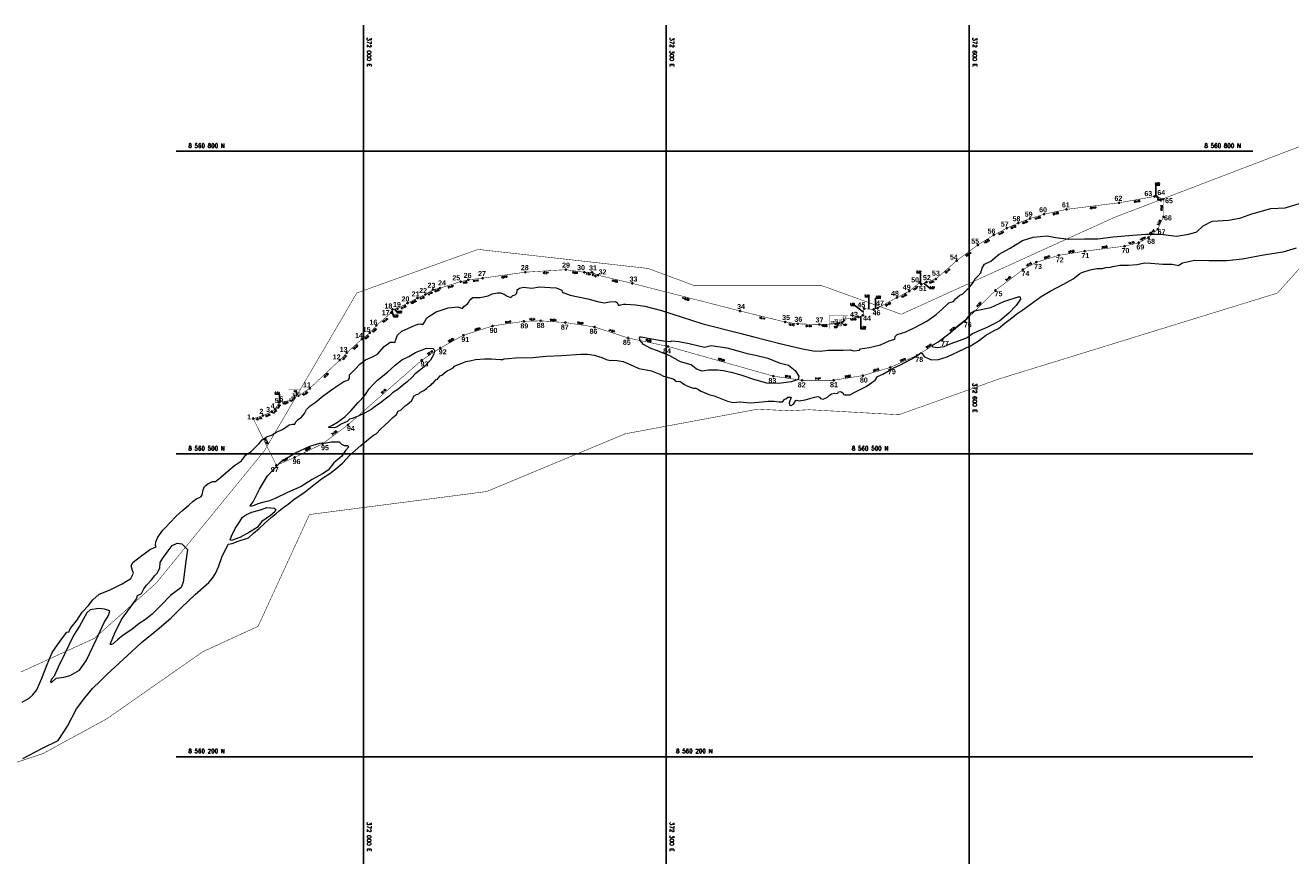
# Model space of a CAD drawing. Header units: metres. Extents: x 347609 to 404409, y 8547781 to 8605413.
# Tile 15 of 40: x 371665 to 372919, y 8560094 to 8560925. Entities that reach past the tile are written whole.
import ezdxf
from ezdxf.enums import TextEntityAlignment as Align

# ---------------------------------------------------------------- set-up
doc = ezdxf.new("R2010")
doc.units = ezdxf.units.M
doc.linetypes.add('HIDDEN', pattern=[0.375, 0.25, -0.125])
doc.layers.add('01. RIO', color=7, linetype='Continuous', lineweight=5, true_color=0x2776bb)
for name, color, linetype in [('DISTANCIA', 7, 'Continuous'), ('T-GRILLA', 9, 'Continuous'), ('T-TEXTO COORD', 7, 'Continuous'), ('VERTICES', 244, 'Continuous'), ('VISTAS', 6, 'Continuous')]:
    doc.layers.add(name, color=color, linetype=linetype)
for name, color, linetype, true_color in [('LIMITES CONTRUCTIVO', 40, 'Continuous', 0xffbf00), ('LIMITES CONTRUCTIVO 2', 40, 'Continuous', 0xffbf00), ('PREDIOS INSCRITOS EN LA BASE GRAFICA REGISTRAL (HUAURA) NOMBRE', 7, 'Continuous', 0xfffff0)]:
    doc.layers.add(name, color=color, linetype=linetype, true_color=true_color)
doc.styles.add('Coord_texto', font='romans.shx', dxfattribs={"height": 2})
doc.styles.add('ROMANS', font='romans.shx')
doc.styles.add('VERTICES', font='sanssb__.ttf')

# ---------------------------------------------------------------- blocks, each defined once
blk = doc.blocks.new('REIORORI')
at = {"layer": '01. RIO', "color": 152, "lineweight": 15, "true_color": 0x2776bb, "flags": 128}
for points in [[(371661.9, 8560254), (371669.1, 8560257.9), (371672.5, 8560261.3), (371676.5, 8560266.1), (371681.4, 8560277.7), (371686.7, 8560291.4), (371691.7, 8560303.4), (371697.1, 8560311), (371703.9, 8560320.4), (371706.4, 8560323.4), (371708.6, 8560323.9), (371708.9, 8560325.4), (371710.2, 8560327.7), (371716, 8560335), (371721.5, 8560343.1), (371727.6, 8560349.9), (371732, 8560355.6), (371738.2, 8560361.2), (371742.7, 8560362.6), (371749.8, 8560365.7), (371760.9, 8560371.3), (371769.5, 8560376.5), (371772.3, 8560382), (371771.4, 8560384.5), (371769.9, 8560389.3), (371771.8, 8560392.7), (371780.6, 8560399.5), (371786.6, 8560403.7), (371788.5, 8560405.5), (371794.6, 8560408), (371794.1, 8560409.8), (371794.5, 8560412.8), (371796.5, 8560417.6), (371801.3, 8560424.4), (371804.7, 8560427.7), (371808.2, 8560431.8), (371814.5, 8560438.3), (371821.3, 8560444.2), (371827, 8560449.4), (371831.5, 8560453.2), (371835, 8560455.9), (371837, 8560456.4), (371839.2, 8560457.9), (371840.2, 8560459.5), (371841.4, 8560464.4), (371842.7, 8560467.9), (371845.8, 8560470.3), (371850.6, 8560472.8), (371853.6, 8560472.8), (371858.5, 8560476.7), (371866, 8560483.2), (371872.2, 8560488.5), (371879.2, 8560493.2), (371883.7, 8560499.3), (371889, 8560502.4), (371896.6, 8560510.5), (371899.7, 8560514.2), (371904.7, 8560517.4), (371909.2, 8560518.7), (371913.7, 8560521.8), (371920, 8560524.2), (371926.5, 8560528.9), (371929.9, 8560529.5), (371932.1, 8560529.5), (371933.1, 8560531.8), (371935.5, 8560534.3), (371938.7, 8560536.6), (371941.7, 8560540.2), (371943.7, 8560544.2), (371947.4, 8560547.9), (371952.1, 8560551.1), (371960, 8560557.5), (371970.8, 8560565.2), (371980.7, 8560571.9), (371983.6, 8560572.8), (371985.1, 8560573.6), (371986.1, 8560575.1), (371986.1, 8560578.5), (371988.4, 8560580.8), (371991.8, 8560584), (371996.4, 8560589.1), (372002, 8560593.2), (372009.1, 8560596.3), (372013.9, 8560598.8), (372020.7, 8560606.7), (372025.1, 8560610), (372026.6, 8560610.8), (372031.5, 8560610.7), (372032.3, 8560613.6), (372033.9, 8560617.8), (372038, 8560621.6), (372047.7, 8560625.9), (372054, 8560628.6), (372057, 8560629.1), (372058.3, 8560628.5), (372059.2, 8560628.8), (372060.5, 8560630.7), (372063, 8560635.1), (372072.1, 8560640.8), (372083.9, 8560644.8), (372093.6, 8560645.8), (372098.1, 8560644.3), (372099.4, 8560646.3), (372103, 8560648.9), (372104.6, 8560650.4), (372105.4, 8560652.8), (372108.3, 8560655.2), (372115.7, 8560655.2), (372123.6, 8560656.9), (372127.4, 8560658.8), (372132.8, 8560659.9), (372135.9, 8560659.9), (372139.4, 8560658.4), (372142.4, 8560656.5), (372146.1, 8560655.1), (372147.9, 8560657.1), (372150.4, 8560657.6), (372152.1, 8560659.5), (372152.3, 8560662.6), (372154.5, 8560664.3), (372158.7, 8560665.2), (372167, 8560664.5), (372174.5, 8560665.6), (372184.9, 8560665.1), (372190.8, 8560664.6), (372196.7, 8560662.5), (372197, 8560660.5), (372204.7, 8560657.4), (372222.2, 8560653.7), (372233.2, 8560650.8), (372238.9, 8560649.7), (372243.8, 8560650.9), (372249.7, 8560651.2), (372251.4, 8560650.3), (372252.8, 8560647.3), (372254.6, 8560647.9), (372257.6, 8560648.6), (372260, 8560648.6), (372269.4, 8560647.8), (372278.7, 8560646.4), (372295.3, 8560642.1), (372336.4, 8560628.9), (372373, 8560619.8), (372386.6, 8560616), (372412.4, 8560609.6), (372433.5, 8560604.6), (372445.6, 8560602.2), (372452.6, 8560601.8), (372460.8, 8560603), (372475.1, 8560602.9), (372482.1, 8560603.1), (372485.8, 8560602.1), (372491.5, 8560603), (372492.3, 8560604.2), (372500.9, 8560605.6), (372512.1, 8560608.2), (372520.9, 8560612), (372526.4, 8560613.7), (372526.8, 8560616.5), (372528.8, 8560618.4), (372537.2, 8560621.2), (372546.2, 8560625.5), (372558.2, 8560631.5), (372567.5, 8560638.1), (372573.8, 8560644), (372578.4, 8560648.1), (372580, 8560649.8), (372584.5, 8560651.3), (372586.4, 8560653.9), (372590.7, 8560657.5), (372593.9, 8560658.9), (372596, 8560661.1), (372601, 8560665.9), (372604.6, 8560671.1), (372605.6, 8560673.3), (372608.8, 8560676.2), (372611.6, 8560679.7), (372612.8, 8560684.1), (372615.4, 8560688), (372621.5, 8560691.2), (372629.9, 8560697.9), (372640, 8560703.7), (372649.2, 8560709.3), (372652.8, 8560711.6), (372663.3, 8560714.9), (372677.3, 8560716.1), (372685.6, 8560714.7), (372698.8, 8560712.9), (372714.2, 8560713.3), (372727.4, 8560713.3), (372742.7, 8560715.2), (372762.1, 8560717), (372775, 8560718), (372789.7, 8560717.8), (372800.3, 8560716.4), (372805.3, 8560715.9), (372817.7, 8560717.9), (372825.6, 8560720.3), (372831.8, 8560726), (372840.9, 8560730.7), (372857.4, 8560731.6), (372869.3, 8560734.2), (372880.1, 8560738.2), (372898.9, 8560743.2), (372913.2, 8560744.1), (372934.7, 8560750.5)], [(371662.5, 8560198.1), (371681.5, 8560208.1), (371697.6, 8560215.9), (371706.9, 8560230.3), (371715.9, 8560247.4), (371724.1, 8560258.2), (371731.7, 8560267.6), (371739.5, 8560275.2), (371746.2, 8560281.7), (371765.9, 8560300.1), (371780.3, 8560313.1), (371797.6, 8560327.3), (371809.5, 8560337.7), (371819.8, 8560347.8), (371833.3, 8560360.7), (371847, 8560372.6), (371850.5, 8560376.9), (371853.4, 8560381.6), (371856.4, 8560388.2), (371859.8, 8560397.9), (371866, 8560410.7), (371870, 8560411.2), (371875.9, 8560413.6), (371886.1, 8560416.8), (371891.1, 8560421.4), (371896.6, 8560426.2), (371902.2, 8560431), (371908.6, 8560437), (371913.5, 8560440.9), (371916.5, 8560443.8), (371921.6, 8560447.5), (371925.6, 8560450.2), (371931.5, 8560455.2), (371941, 8560461.5), (371949.2, 8560468), (371958.4, 8560475.3), (371966.7, 8560480.8), (371974.2, 8560486.7), (371979.5, 8560491.2), (371986.2, 8560498.5), (371997.5, 8560508.3), (372005.1, 8560514.6), (372010.1, 8560518.7), (372012.6, 8560520.1), (372017.4, 8560525), (372021, 8560528.4), (372025.4, 8560532.7), (372029.2, 8560536.1), (372032.5, 8560538.9), (372034.5, 8560542.4), (372037.3, 8560543.8), (372039.6, 8560546.2), (372041.3, 8560547.6), (372043.5, 8560548.9), (372047.9, 8560553), (372048.6, 8560554.8), (372050.4, 8560557.5), (372052.7, 8560559), (372054.9, 8560559.7), (372056.7, 8560561.4), (372059.8, 8560562.8), (372062.5, 8560564.8), (372064.5, 8560566.8), (372067, 8560568.7), (372067.7, 8560569.7), (372069.9, 8560571.2), (372072, 8560573.7), (372073.3, 8560574.1), (372074.4, 8560575.5), (372075.9, 8560577.4), (372077.6, 8560578), (372080.4, 8560580.3), (372083.1, 8560582.5), (372085.9, 8560583.8), (372088.8, 8560585.5), (372090.1, 8560587.2), (372092.2, 8560588.2), (372095.3, 8560589.1), (372098.6, 8560590.4), (372101.6, 8560591.6), (372105.6, 8560592.4), (372111, 8560593.6), (372119.9, 8560594.2), (372126.8, 8560594.4), (372131.1, 8560593.9), (372135.8, 8560593.8), (372138.2, 8560593.8), (372139.5, 8560594.4), (372143.9, 8560594.5), (372150.6, 8560595.4), (372168, 8560595.5), (372181.1, 8560597), (372196.5, 8560597.6), (372215.4, 8560599), (372221.9, 8560599.1), (372228.6, 8560597.9), (372236.3, 8560595.6), (372240.5, 8560593.8), (372244.8, 8560592.8), (372246.4, 8560593.1), (372251.4, 8560592.8), (372257.2, 8560591.6), (372267.1, 8560587.5), (372272.7, 8560584.8), (372280.1, 8560583.3), (372285.5, 8560582.3), (372293.7, 8560579.1), (372297.4, 8560577.3), (372303.1, 8560575.6), (372306.7, 8560574.5), (372308, 8560573.7), (372308.8, 8560572.4), (372310.1, 8560572), (372312.5, 8560572.3), (372313.8, 8560571.9), (372315.7, 8560570.6), (372318, 8560568.8), (372320.4, 8560567.7), (372324, 8560566.1), (372326.8, 8560565.3), (372329.4, 8560565.1), (372331.9, 8560563.9), (372334.3, 8560562.3), (372338.6, 8560560.7), (372342.3, 8560558.9), (372347.4, 8560557.6), (372360.8, 8560552.4), (372366.2, 8560551.1), (372373, 8560551.7), (372383.4, 8560550.6), (372391.5, 8560551.3), (372400.8, 8560552.3), (372406.8, 8560552.5), (372411.9, 8560551.6), (372415.1, 8560551.7), (372417.5, 8560554.5), (372419.3, 8560555), (372420.4, 8560556.4), (372423, 8560556.4), (372423.8, 8560556.1), (372423.2, 8560554.5), (372422.5, 8560552.6), (372421.9, 8560550.4), (372422, 8560548.5), (372423.7, 8560548), (372425.9, 8560549.5), (372427.7, 8560551.9), (372428, 8560553), (372429, 8560553.3), (372431.2, 8560552.6), (372437.7, 8560553.6), (372446.7, 8560556.3), (372450.3, 8560556.9), (372451.9, 8560556.4), (372452.8, 8560554.9), (372455.5, 8560554.2), (372459.8, 8560556.2), (372461.6, 8560558.2), (372463.6, 8560559.5), (372466.5, 8560560.2), (372468.4, 8560560), (372469.8, 8560560.3), (372470.6, 8560561.7), (372472.9, 8560561.9), (372475.4, 8560560.3), (372475.5, 8560558.9), (372476.8, 8560558.6), (372481.7, 8560558.6), (372487.4, 8560561.5), (372497.9, 8560566.8), (372506.8, 8560573.2), (372509.3, 8560576.7), (372514.4, 8560579.2), (372520.7, 8560582.8), (372526.2, 8560585.6), (372531.3, 8560588), (372547.4, 8560596.8), (372552.4, 8560600.5), (372555.6, 8560596.7), (372562.4, 8560593.2), (372569.8, 8560593.6), (372578.3, 8560596.4), (372589.4, 8560601.5), (372602, 8560607.5), (372610.3, 8560612.9), (372616.2, 8560617.4), (372624.9, 8560622.5), (372629.1, 8560624.5), (372635.5, 8560629.6), (372641.9, 8560634.6), (372647.4, 8560639), (372653.1, 8560642.9), (372664.1, 8560650.8), (372671.3, 8560656), (372680.2, 8560661.5), (372693.6, 8560668.4), (372703.2, 8560673.7), (372709.2, 8560678.5), (372711.8, 8560680), (372720, 8560682.4), (372726.4, 8560683.8), (372732.1, 8560683.8), (372735.5, 8560684.9), (372740.1, 8560685.2), (372742.5, 8560686), (372749.2, 8560687.2), (372757.7, 8560687.3), (372766.4, 8560687.8), (372773.7, 8560689.6), (372780.1, 8560689.3), (372791.9, 8560688), (372801.2, 8560688.2), (372807.8, 8560686.9), (372807.6, 8560687.2), (372811.4, 8560689.6), (372823.1, 8560692.2), (372837.3, 8560691.8), (372854.8, 8560691.9), (372870.7, 8560693.6), (372891.7, 8560697.5), (372911, 8560700.5), (372924.4, 8560704.3)]]:
    blk.add_lwpolyline(points, dxfattribs=at)
for points in [[(372563.6, 8560607.8), (372568.9, 8560610.9), (372582.8, 8560621.4), (372587.8, 8560626.4), (372597.8, 8560634.1), (372602.1, 8560640), (372605.4, 8560642), (372621.4, 8560645.2), (372634.3, 8560651), (372648.7, 8560655.8), (372650.5, 8560655.9), (372650.9, 8560653.6), (372646.7, 8560647.2), (372639.3, 8560639.7), (372630.4, 8560632), (372624, 8560628.6), (372616.9, 8560624.9), (372608.9, 8560621.6), (372603.2, 8560619), (372598, 8560615.3), (372590.3, 8560612.1), (372580.9, 8560609), (372575.1, 8560606.3), (372568.2, 8560605.1), (372564.4, 8560606), (372563.8, 8560606.6)], [(372275.1, 8560616), (372289.5, 8560613.5), (372299.4, 8560611.8), (372304.1, 8560611.6), (372305.6, 8560612.3), (372312.6, 8560611.6), (372322.6, 8560609.5), (372331.1, 8560607.5), (372337.8, 8560605.9), (372344.5, 8560607.5), (372359.9, 8560605.3), (372373.2, 8560601.5), (372380.3, 8560599.6), (372388.5, 8560598.1), (372400.5, 8560595), (372411.8, 8560590.4), (372421.1, 8560588), (372427.7, 8560582.8), (372431.2, 8560577.2), (372430.6, 8560573.9), (372423.8, 8560571.5), (372411.5, 8560570), (372399.6, 8560570.2), (372386.8, 8560573.8), (372375.3, 8560577.9), (372366.1, 8560580.6), (372356.5, 8560582.3), (372351, 8560583.2), (372341.8, 8560583.2), (372335.1, 8560582), (372329.6, 8560584.4), (372324.6, 8560588.5), (372314, 8560591.4), (372303.4, 8560597.2), (372293.1, 8560601.5), (372284, 8560604.9), (372277.5, 8560608.5), (372274.1, 8560612.6), (372273.4, 8560614.9), (372273.8, 8560616)], [(371965.9, 8560526.8), (371968.7, 8560528.2), (371974.2, 8560531.6), (371981.7, 8560537), (371987.6, 8560542.8), (371994.7, 8560550.9), (372001.3, 8560558), (372005.8, 8560564.5), (372009.3, 8560568.4), (372014.2, 8560573.4), (372023.8, 8560581), (372031.4, 8560588), (372038.1, 8560593.4), (372045, 8560596.6), (372051.6, 8560600.6), (372058.1, 8560603.3), (372062.5, 8560604.8), (372068.7, 8560604.7), (372070.5, 8560603), (372069.7, 8560599), (372066.4, 8560593), (372060.5, 8560586.7), (372056.9, 8560583.6), (372051.2, 8560579.3), (372048.1, 8560575.9), (372043.3, 8560571.6), (372038.9, 8560567.8), (372034.1, 8560563.9), (372028.8, 8560560.5), (372025.5, 8560557.2), (372020.2, 8560553.3), (372016.7, 8560550.4), (372011.9, 8560547.3), (372008.3, 8560544.4), (372001.1, 8560540.4), (371994.9, 8560537.6), (371988.9, 8560535.1), (371986.1, 8560534.6), (371984, 8560532.3), (371981.6, 8560531.2), (371978, 8560529.5), (371973.9, 8560526.9), (371971.1, 8560526), (371966.7, 8560526.1), (371965.8, 8560526.2), (371965.8, 8560526.5)], [(371888, 8560448.7), (371890.7, 8560452.7), (371897.1, 8560465), (371905, 8560478.2), (371918.9, 8560492.9), (371932.9, 8560501.1), (371946.8, 8560507.6), (371956.9, 8560510.6), (371963, 8560511.1), (371968.5, 8560511.9), (371975.9, 8560511.9), (371978.2, 8560509.6), (371981.1, 8560508.5), (371984.6, 8560508.3), (371985.2, 8560506.7), (371982.3, 8560503.4), (371978.8, 8560497.8), (371970.8, 8560491.1), (371965.1, 8560484.1), (371959.4, 8560480.4), (371949.1, 8560474.6), (371938.3, 8560467.9), (371924.9, 8560461.9), (371912.6, 8560456), (371906.1, 8560453.1), (371901.3, 8560452.1), (371895.3, 8560450.6), (371891.7, 8560448.9), (371889.6, 8560448.2), (371888.2, 8560448.1)], [(371868, 8560414.9), (371869.3, 8560418.4), (371873, 8560426.3), (371877.7, 8560433), (371880.3, 8560437.5), (371884.3, 8560440), (371889.4, 8560442.3), (371899.2, 8560444.9), (371904.2, 8560447.1), (371911.7, 8560446.4), (371913.4, 8560444.9), (371912.4, 8560442.7), (371908, 8560439.2), (371899.4, 8560433.2), (371894.8, 8560427.1), (371887.1, 8560422.5), (371877.6, 8560417.2), (371869.5, 8560414.4)], [(371749.4, 8560312.3), (371753.5, 8560321.7), (371760.3, 8560335.8), (371769.3, 8560348.2), (371775.4, 8560356.5), (371776.2, 8560359.8), (371780.1, 8560361.8), (371782.6, 8560366.4), (371785.3, 8560369.9), (371790.5, 8560375.5), (371793, 8560379.4), (371795.7, 8560382), (371798.3, 8560387), (371798.6, 8560392.3), (371801.5, 8560396.7), (371806.5, 8560404), (371810.5, 8560409.2), (371815.4, 8560411.6), (371820.2, 8560411), (371825.9, 8560405.4), (371824, 8560393.7), (371821.5, 8560373), (371819.5, 8560367.6), (371809, 8560359.8), (371799.9, 8560350.4), (371790.9, 8560341.2), (371784.1, 8560335.8), (371777.8, 8560332), (371770.5, 8560326.1), (371762.1, 8560320.3), (371756.6, 8560315.7), (371753.3, 8560313.1), (371752, 8560311.9), (371750.6, 8560311.1), (371749.6, 8560311.2), (371749.3, 8560311.6), (371749.3, 8560311.9)], [(371691.2, 8560273.5), (371695.8, 8560277.7), (371703.3, 8560278.8), (371709.5, 8560280.5), (371718.9, 8560285.6), (371725.3, 8560294.9), (371735.2, 8560315.8), (371743.3, 8560332.9), (371747.6, 8560339.9), (371748.7, 8560344.6), (371743.6, 8560346.3), (371737.5, 8560347), (371729.5, 8560345.5), (371726.1, 8560342.7), (371718.9, 8560329.5), (371712.7, 8560320), (371704.3, 8560302.4), (371697.7, 8560288.7), (371693.8, 8560279.8), (371691.2, 8560276.8), (371690.3, 8560274.9), (371690.2, 8560273.8)]]:
    blk.add_lwpolyline(points, close=True, dxfattribs=at)

msp = doc.modelspace()

# ---------------------------------------------------------------- linework, layer by layer
at = {"layer": 'DISTANCIA', "color": 0}
for points in [[(372784.8, 8560755.2), (372784.8, 8560766.5), (372788.8, 8560766.5)], [(372551.9, 8560669.1), (372551.9, 8560679.4), (372547.9, 8560679.4)], [(372555.2, 8560669.4), (372561.3, 8560663.9), (372565.3, 8560663.9)], [(372500.7, 8560643.6), (372500.7, 8560655.7), (372496.7, 8560655.7)], [(372507.4, 8560643.9), (372507.4, 8560654.3), (372512.4, 8560654.3)], [(372028.2, 8560641.8), (372030, 8560636), (372034, 8560636)], [(372031.3, 8560643.7), (372033.8, 8560639.9), (372037.8, 8560639.9)], [(372495.4, 8560640.7), (372486.8, 8560647.2), (372482.8, 8560647.2)], [(372492.6, 8560636.6), (372492.6, 8560624.2), (372497.6, 8560624.2)], [(372470.6, 8560630.1), (372468.9, 8560625.5), (372466.4, 8560625.5)], [(372473.1, 8560630.2), (372476.2, 8560627.6), (372478.7, 8560627.6)], [(371933.7, 8560557.5), (371933.7, 8560562.1), (371931.2, 8560562.1)], [(371916.8, 8560551.3), (371916.8, 8560559.3), (371912.3, 8560559.3)]]:
    msp.add_lwpolyline(points, dxfattribs=at)
at = {"layer": 'LIMITES CONTRUCTIVO', "const_width": 0.5}
msp.add_lwpolyline([(371890.9, 8560535), (371900.6, 8560538.1), (371909.1, 8560542), (371912.7, 8560544.5), (371916.6, 8560551.2), (371917.1, 8560551.5), (371927.6, 8560552.9), (371930, 8560554.1), (371931.6, 8560557.7), (371935.7, 8560557.4), (371946.9, 8560565.1), (371976.6, 8560593), (371983.6, 8560600.4), (371998.6, 8560614), (372006.4, 8560620.1), (372013, 8560627.4), (372027.6, 8560640.1), (372028.9, 8560643.4), (372033.8, 8560644), (372043.8, 8560649.7), (372053.7, 8560654.6), (372061.3, 8560658.1), (372069, 8560663), (372075.8, 8560664.4), (372096.3, 8560670.8), (372104, 8560672.6), (372118.1, 8560674.3), (372160.4, 8560680.2), (372200.5, 8560682.7), (372218.9, 8560680.1), (372226.4, 8560680), (372232.5, 8560677.2), (372266.4, 8560669.1), (372373, 8560641.8), (372417.8, 8560630.8), (372430.4, 8560629), (372451.8, 8560628.4), (372467.3, 8560629), (372469.5, 8560630.4), (372471.8, 8560629.8), (372474.3, 8560630.6), (372475.8, 8560633.4), (372490.5, 8560635.8), (372494.8, 8560637.4), (372496, 8560644.1), (372505.4, 8560643.2), (372509.4, 8560644.6), (372528.6, 8560655.2), (372540.7, 8560661.4), (372551.1, 8560670), (372552.7, 8560668.2), (372557.8, 8560670.5), (372567.1, 8560673.5), (372587.7, 8560691.6), (372608.6, 8560707.2), (372624.5, 8560717), (372637.3, 8560723.8), (372648.7, 8560729), (372660.4, 8560733.4), (372674.4, 8560737.7), (372696.5, 8560742.5), (372748.6, 8560749), (372783.4, 8560755.2), (372786.1, 8560755.1), (372792.5, 8560752.6), (372792.5, 8560735), (372786.9, 8560722.9), (372777.7, 8560714.5), (372768, 8560709.4), (372754.1, 8560706), (372714.4, 8560701), (372688.8, 8560696.9), (372666.6, 8560690.1), (372653.3, 8560682.7), (372626.1, 8560662.2), (372595.7, 8560631.5), (372573.5, 8560613.3), (372548.5, 8560597.8), (372522, 8560585.8), (372494.7, 8560577.7), (372465.8, 8560573.1), (372434.5, 8560573), (372406.1, 8560577.2), (372301.9, 8560606.6), (372262.1, 8560615), (372229, 8560625.9), (372200, 8560630.3), (372175.6, 8560632), (372159, 8560631.5), (372127.9, 8560626.9), (372099.1, 8560617.7), (372076.3, 8560605.1), (372057.8, 8560592.9), (371984.7, 8560528.9), (371959.7, 8560510.2), (371931.9, 8560496.6), (371913.8, 8560488.8)], close=True, dxfattribs=at)
at = {"layer": 'LIMITES CONTRUCTIVO 2', "const_width": 0.2}
msp.add_lwpolyline([(371890.9, 8560535), (371900.6, 8560538.1), (371909.1, 8560542), (371912.7, 8560544.5), (371916.6, 8560551.2), (371917.1, 8560551.5), (371927.6, 8560552.9), (371930, 8560554.1), (371931.6, 8560557.7), (371935.7, 8560557.4), (371946.9, 8560565.1), (371976.6, 8560593), (371983.6, 8560600.4), (371998.6, 8560614), (372006.4, 8560620.1), (372013, 8560627.4), (372027.6, 8560640.1), (372028.9, 8560643.4), (372033.8, 8560644), (372043.8, 8560649.7), (372053.7, 8560654.6), (372061.3, 8560658.1), (372069, 8560663), (372075.8, 8560664.4), (372096.3, 8560670.8), (372104, 8560672.6), (372118.1, 8560674.3), (372160.4, 8560680.2), (372200.5, 8560682.7), (372218.9, 8560680.1), (372226.4, 8560680), (372232.5, 8560677.2), (372266.4, 8560669.1), (372373, 8560641.8), (372417.8, 8560630.8), (372430.4, 8560629), (372451.8, 8560628.4), (372467.3, 8560629), (372469.5, 8560630.4), (372471.8, 8560629.8), (372474.3, 8560630.6), (372475.8, 8560633.4), (372490.5, 8560635.8), (372494.8, 8560637.4), (372496, 8560644.1), (372505.4, 8560643.2), (372509.4, 8560644.6), (372528.6, 8560655.2), (372540.7, 8560661.4), (372551.1, 8560670), (372552.7, 8560668.2), (372557.8, 8560670.5), (372567.1, 8560673.5), (372587.7, 8560691.6), (372608.6, 8560707.2), (372624.5, 8560717), (372637.3, 8560723.8), (372648.7, 8560729), (372660.4, 8560733.4), (372674.4, 8560737.7), (372696.5, 8560742.5), (372748.6, 8560749), (372783.4, 8560755.2), (372786.1, 8560755.1), (372792.5, 8560752.6), (372792.5, 8560735), (372786.9, 8560722.9), (372777.7, 8560714.5), (372768, 8560709.4), (372754.1, 8560706), (372714.4, 8560701), (372688.8, 8560696.9), (372666.6, 8560690.1), (372653.3, 8560682.7), (372626.1, 8560662.2), (372595.7, 8560631.5), (372573.5, 8560613.3), (372548.5, 8560597.8), (372522, 8560585.8), (372494.7, 8560577.7), (372465.8, 8560573.1), (372434.5, 8560573), (372406.1, 8560577.2), (372301.9, 8560606.6), (372262.1, 8560615), (372229, 8560625.9), (372200, 8560630.3), (372175.6, 8560632), (372159, 8560631.5), (372127.9, 8560626.9), (372099.1, 8560617.7), (372076.3, 8560605.1), (372057.8, 8560592.9), (371984.7, 8560528.9), (371959.7, 8560510.2), (371931.9, 8560496.6), (371913.8, 8560488.8)], close=True, dxfattribs=at)
at = {"layer": 'PREDIOS INSCRITOS EN LA BASE GRAFICA REGISTRAL (HUAURA) NOMBRE', "color": 5, "true_color": 0x0000ff, "const_width": 0.5, "elevation": -999999}
for points in [[(372939.4, 8560809.3), (372743.4, 8560734.3), (372532.8, 8560638.5), (372453.4, 8560667.1), (372327.3, 8560667.1), (372282.1, 8560683.9), (372113.5, 8560702.8), (371993.5, 8560659.6), (371901.9, 8560503.1), (371794.7, 8560372), (371733.4, 8560317.2), (371660.9, 8560284)], [(371589, 8560172), (371682.2, 8560202.9), (371745.5, 8560237.3), (371840.9, 8560304), (371895.7, 8560329.2), (371920.9, 8560384.1), (371946.6, 8560440), (372122.1, 8560462.8), (372259.3, 8560520), (372391, 8560544.5), (372421.7, 8560542.8), (372441.5, 8560543.9), (372530.4, 8560538.9), (372630.3, 8560574.6), (372905.4, 8560659.5), (373004.2, 8560769.8)]]:
    msp.add_lwpolyline(points, dxfattribs=at)
at = {"layer": 'T-GRILLA', "transparency": 33554623}
for p, q in [((372000, 8560924.9), (372000, 8560093.9)), ((372300, 8560924.9), (372300, 8560093.9)), ((372600, 8560924.9), (372600, 8560093.9)), ((372881.1, 8560800), (371814.6, 8560800)), ((372881.1, 8560500), (371814.6, 8560500)), ((372881.1, 8560200), (371814.6, 8560200))]:
    msp.add_line(p, q, dxfattribs=at)
at = {"layer": 'VERTICES', "color": 0}
for centre, radius in [((372748.6, 8560749), 0.6), ((372783.4, 8560755.2), 0.6), ((372786.1, 8560755.1), 0.6), ((372792.5, 8560752.6), 0.6), ((372674.4, 8560737.7), 0.6), ((372696.5, 8560742.5), 0.6), ((372637.3, 8560723.8), 0.6), ((372648.7, 8560729), 0.6), ((372660.4, 8560733.4), 0.6), ((372792.5, 8560735), 0.6), ((372624.5, 8560717), 0.6), ((372777.7, 8560714.5), 0.6), ((372786.9, 8560722.9), 0.6), ((372608.6, 8560707.2), 0.6), ((372714.4, 8560701), 0.6), ((372754.1, 8560706), 0.6), ((372768, 8560709.4), 0.6), ((372587.7, 8560691.6), 0.6), ((372666.6, 8560690.1), 0.6), ((372688.8, 8560696.9), 0.6), ((372118.1, 8560674.3), 0.6), ((372160.4, 8560680.2), 0.6), ((372200.5, 8560682.7), 0.6), ((372218.9, 8560680.1), 0.6), ((372226.4, 8560680), 0.6), ((372232.5, 8560677.2), 0.6), ((372567.1, 8560673.5), 0.6), ((372653.3, 8560682.7), 0.6), ((372069, 8560663), 0.6), ((372075.8, 8560664.4), 0.6), ((372096.3, 8560670.8), 0.6), ((372104, 8560672.6), 0.6), ((372266.4, 8560669.1), 0.6), ((372540.7, 8560661.4), 0.6), ((372551.1, 8560670), 0.6), ((372552.7, 8560668.2), 0.6), ((372557.8, 8560670.5), 0.6), ((372626.1, 8560662.2), 0.6), ((372043.8, 8560649.7), 0.6), ((372053.7, 8560654.6), 0.6), ((372061.3, 8560658.1), 0.6), ((372528.6, 8560655.2), 0.6), ((372027.6, 8560640.1), 0.6), ((372028.9, 8560643.4), 0.6), ((372033.8, 8560644), 0.6), ((372373, 8560641.8), 0.6), ((372490.5, 8560635.8), 0.6), ((372494.8, 8560637.4), 0.6), ((372496, 8560644.1), 0.6), ((372505.4, 8560643.2), 0.6), ((372509.4, 8560644.6), 0.6), ((372013, 8560627.4), 0.6), ((372127.9, 8560626.9), 0.6), ((372159, 8560631.5), 0.6), ((372175.6, 8560632), 0.6), ((372200, 8560630.3), 0.6), ((372229, 8560625.9), 0.6), ((372417.8, 8560630.8), 0.6), ((372430.4, 8560629), 0.6), ((372451.8, 8560628.4), 0.6), ((372467.3, 8560629), 0.3), ((372469.5, 8560630.4), 0.3), ((372471.8, 8560629.8), 0.3), ((372474.3, 8560630.6), 0.3), ((372475.8, 8560633.4), 0.3), ((372595.7, 8560631.5), 0.6), ((371998.6, 8560614), 0.6), ((372006.4, 8560620.1), 0.6), ((372099.1, 8560617.7), 0.6), ((372262.1, 8560615), 0.6), ((372573.5, 8560613.3), 0.6), ((371983.6, 8560600.4), 0.6), ((372076.3, 8560605.1), 0.6), ((372301.9, 8560606.6), 0.6), ((371976.6, 8560593), 0.6), ((372057.8, 8560592.9), 0.6), ((372522, 8560585.8), 0.6), ((372548.5, 8560597.8), 0.6), ((372406.1, 8560577.2), 0.6), ((372434.5, 8560573), 0.6), ((372465.8, 8560573.1), 0.6), ((372494.7, 8560577.7), 0.6), ((371946.9, 8560565.1), 0.6), ((371916.6, 8560551.2), 0.6), ((371917.1, 8560551.5), 0.6), ((371927.6, 8560552.9), 0.3), ((371930, 8560554.1), 0.3), ((371931.6, 8560557.7), 0.3), ((371935.7, 8560557.4), 0.3), ((371900.6, 8560538.1), 0.6), ((371909.1, 8560542), 0.6), ((371912.7, 8560544.5), 0.6), ((371890.9, 8560535), 0.6), ((371984.7, 8560528.9), 0.6), ((371959.7, 8560510.2), 0.6), ((371913.8, 8560488.8), 0.6), ((371931.9, 8560496.6), 0.6)]:
    msp.add_circle(centre, radius, dxfattribs=at)
at = {"layer": 'VISTAS', "color": 6, "linetype": 'HIDDEN', "ltscale": 5, "true_color": 0xff00ff, "const_width": 0.05}
for points in [[(372461.7, 8560637.6), (372480, 8560637.6), (372480, 8560624.3), (372461.7, 8560624.3)], [(371925.6, 8560563.6), (371938.3, 8560563.6), (371938.3, 8560551.5), (371925.6, 8560551.5)]]:
    msp.add_lwpolyline(points, close=True, dxfattribs=at)

# ---------------------------------------------------------------- block references
msp.add_blockref('REIORORI', (0, 0))

# ---------------------------------------------------------------- texts
at = {"layer": 'DISTANCIA', "color": 0, "style": 'ROMANS'}
for s, height, p in [('2.65', 1.5, (372786.5, 8560768)), ('2.32', 1.5, (372550.1, 8560680.7)), ('5.60', 1.5, (372563.5, 8560665.1)), ('6.76', 1.5, (372484.4, 8560648.6)), ('9.43', 1.5, (372499, 8560657.1)), ('4.23', 1.5, (372510.1, 8560655.9)), ('3.53', 1.5, (372032.2, 8560637.1)), ('4.94', 1.5, (372035.9, 8560641)), ('2.41', 0.75, (372467.6, 8560626.2)), ('2.62', 0.75, (372477.5, 8560628.3)), ('4.59', 1.5, (372495.3, 8560625.6)), ('0.63', 1.5, (371914.5, 8560560.6)), ('4.10', 0.75, (371932.6, 8560562.7))]:
    msp.add_text(s, height=height, dxfattribs=at).set_placement(p, align=Align.MIDDLE)
for s, height, rotation, p in [('35.38', 1.5, 10.1803, (372766.3, 8560750.4)), ('6.92', 1.5, 338.5644, (372788.7, 8560752.2)), ('22.66', 1.5, 12.2189, (372685.8, 8560738.4)), ('52.49', 1.5, 7.1472, (372722.8, 8560744)), ('17.62', 1.5, 89.7753, (372790.8, 8560743.8)), ('12.52', 1.5, 24.572, (372643.7, 8560724.8)), ('12.55', 1.5, 20.6928, (372655.2, 8560729.6)), ('14.59', 1.5, 16.8052, (372667.9, 8560733.9)), ('13.31', 1.5, 65.3255, (372788.1, 8560729.6)), ('18.68', 1.5, 31.68, (372617.4, 8560710.6)), ('14.54', 1.5, 27.9555, (372631.7, 8560718.9)), ('10.94', 1.5, 27.5734, (372772.1, 8560713.5)), ('12.46', 1.5, 42.4059, (372781.1, 8560720)), ('26.03', 1.5, 36.7122, (372599.2, 8560698)), ('26.00', 1.5, 9.1765, (372701.3, 8560700.7)), ('39.98', 1.5, 7.1212, (372734, 8560705.2)), ('14.33', 1.5, 13.7837, (372760.6, 8560709.4)), ('15.15', 1.5, 29.1519, (372659.1, 8560687.9)), ('23.21', 1.5, 17.0263, (372677.2, 8560695.2)), ('42.73', 1.5, 7.959, (372139.5, 8560675.5)), ('40.21', 1.5, 3.5113, (372180.6, 8560679.7)), ('18.54', 1.5, 352.0534, (372209.4, 8560679.7)), ('7.53', 1.5, 359.2303, (372222.6, 8560678.3)), ('6.70', 1.5, 335.4756, (372228.7, 8560677)), ('27.44', 1.5, 41.2726, (372578.5, 8560681.3)), ('34.09', 1.5, 36.917, (372638.7, 8560673.9)), ('6.88', 1.5, 11.7974, (372072.8, 8560662)), ('21.51', 1.5, 17.1365, (372086.6, 8560665.9)), ('7.86', 1.5, 13.1664, (372100.6, 8560670)), ('14.17', 1.5, 7.1241, (372111.2, 8560671.7)), ('34.88', 1.5, 346.4266, (372249, 8560671.4)), ('13.54', 1.5, 39.4519, (372547, 8560664.3)), ('9.77', 1.5, 17.9231, (372563, 8560670.4)), ('10.98', 1.5, 26.1874, (372049.5, 8560650.6)), ('8.42', 1.5, 24.6586, (372058.2, 8560654.8)), ('9.15', 1.5, 32.4392, (372066.1, 8560659.1)), ('110.05', 1.5, 345.6683, (372319.3, 8560653.7)), ('21.92', 1.5, 28.907, (372519.8, 8560648.4)), ('13.58', 1.5, 26.969, (372535.4, 8560656.7)), ('43.25', 1.5, 45.2629, (372609.6, 8560648.1)), ('11.56', 1.5, 29.6977, (372039.7, 8560645.4)), ('9.87', 1.5, 47.3284, (372011, 8560622.6)), ('19.33', 1.5, 41.1526, (372021.5, 8560632.4)), ('30.24', 1.5, 17.7038, (372113, 8560623.9)), ('31.48', 1.5, 8.4395, (372143.2, 8560630.9)), ('16.51', 1.5, 1.6159, (372167.2, 8560633.5)), ('24.53', 1.5, 356.1785, (372187.9, 8560632.9)), ('29.29', 1.5, 351.3934, (372214.8, 8560629.9)), ('34.87', 1.5, 341.7972, (372246.1, 8560622.2)), ('46.11', 1.5, 346.2338, (372395, 8560634.6)), ('12.73', 1.5, 351.706, (372423.9, 8560628.2)), ('21.39', 1.5, 358.3109, (372441, 8560626.9)), ('15.56', 1.5, 2.2465, (372456.6, 8560627.1)), ('2.56', 0.75, 33.0227, (372468.8, 8560629.1)), ('3.19', 0.75, 61.8478, (372475.8, 8560631.8)), ('14.86', 1.5, 9.1362, (372485.3, 8560633.4)), ('28.72', 1.5, 39.4426, (372583.5, 8560623.7)), ('9.87', 1.5, 38.2445, (372003.6, 8560615.7)), ('26.05', 1.5, 28.7789, (372086.8, 8560612.9)), ('40.66', 1.5, 347.9983, (372282.4, 8560612.5)), ('20.26', 1.5, 42.1506, (371992.3, 8560605.9)), ('22.16', 1.5, 33.486, (372066.1, 8560600.5)), ('29.37', 1.5, 31.7695, (372560.1, 8560607)), ('10.17', 1.5, 47.0085, (371981.4, 8560595.5)), ('108.23', 1.5, 344.263, (372354.4, 8560593.6)), ('29.14', 1.5, 24.3731, (372534.5, 8560593.4)), ('40.72', 1.5, 43.1636, (371963, 8560577.8)), ('28.76', 1.5, 351.4931, (372420.5, 8560576.8)), ('31.27', 1.5, 0.3021, (372450.1, 8560574.8)), ('29.26', 1.5, 8.9362, (372479.9, 8560577.1)), ('28.46', 1.5, 16.5065, (372507.8, 8560583.4)), ('13.63', 1.5, 34.6712, (371942.3, 8560559.8)), ('97.12', 1.5, 41.2097, (372020.1, 8560562.2)), ('7.69', 1.5, 60.1526, (371916.2, 8560547)), ('10.57', 1.5, 7.8822, (371922.6, 8560550.5)), ('2.71', 0.75, 26.5106, (371929.2, 8560552.8)), ('3.91', 0.75, 65.5993, (371931.6, 8560555.6)), ('10.13', 1.5, 17.6809, (371896.3, 8560534.9)), ('9.37', 1.5, 24.498, (371905.6, 8560538.4)), ('4.44', 1.5, 34.905, (371911.9, 8560541.8)), ('51.53', 1.5, 296.3673, (371903.9, 8560512.7)), ('31.28', 1.5, 36.7818, (371971.1, 8560521)), ('30.94', 1.5, 26.1472, (371945, 8560504.9)), ('19.67', 1.5, 23.0991, (371922.2, 8560494.3))]:
    msp.add_text(s, height=height, rotation=rotation, dxfattribs=at).set_placement(p, align=Align.MIDDLE)
at = {"layer": 'T-TEXTO COORD', "transparency": 33554623, "style": 'Coord_texto'}
for s, p in [('372 000 E', (372002.4, 8560912.9)), ('372 300 E', (372302.4, 8560912.9)), ('372 600 E', (372602.4, 8560912.9))]:
    msp.add_text(s, height=4, rotation=270, dxfattribs=at).set_placement(p, align=Align.BOTTOM_LEFT)
for s, p in [('8 560 800 N', (371826.6, 8560802.4)), ('8 560 500 N', (371826.6, 8560502.4)), ('8 560 200 N', (371826.6, 8560202.4))]:
    msp.add_text(s, height=4, dxfattribs=at).set_placement(p, align=Align.BOTTOM_LEFT)
for s, p in [('8 560 800 N', (372869.1, 8560802.4)), ('8 560 500 N', (372519.8, 8560502.4)), ('8 560 200 N', (372345.7, 8560202.4))]:
    msp.add_text(s, height=4, dxfattribs=at).set_placement(p, align=Align.BOTTOM_RIGHT)
for s, p in [('372 600 E', (372602.4, 8560541)), ('372 000 E', (372002.4, 8560105.9)), ('372 300 E', (372302.4, 8560105.9))]:
    msp.add_text(s, height=4, rotation=270, dxfattribs=at).set_placement(p, align=Align.BOTTOM_RIGHT)
at = {"layer": 'VERTICES', "color": 0, "style": 'VERTICES'}
for s, height, p in [('64', 5, (372790.3, 8560759.1)), ('61', 5, (372695.8, 8560746.9)), ('62', 5, (372747.9, 8560753.4)), ('63', 5, (372777.5, 8560758.1)), ('65', 5, (372798, 8560751.1)), ('59', 5, (372659, 8560737.7)), ('60', 5, (372673.3, 8560742)), ('66', 5, (372796.9, 8560734)), ('56', 5, (372622.2, 8560720.9)), ('57', 5, (372635.3, 8560727.8)), ('58', 5, (372646.9, 8560733.2)), ('55', 5, (372606, 8560710.9)), ('68', 5, (372780.3, 8560710.8)), ('67', 5, (372790.6, 8560720.2)), ('71', 5, (372715.1, 8560696.6)), ('70', 5, (372754.9, 8560701.6)), ('69', 5, (372769.6, 8560705.2)), ('28', 5, (372159.9, 8560684.7)), ('29', 5, (372200.7, 8560687.2)), ('30', 5, (372215.6, 8560684.7)), ('31', 5, (372227.4, 8560684.4)), ('54', 5, (372584.9, 8560695.1)), ('73', 5, (372668.3, 8560685.9)), ('72', 5, (372689.8, 8560692.5)), ('25', 5, (372092, 8560674.6)), ('26', 5, (372103.2, 8560677)), ('27', 5, (372117.5, 8560678.8)), ('32', 5, (372236.9, 8560680.5)), ('33', 5, (372267.5, 8560673.4)), ('50', 5, (372546.5, 8560672.6)), ('52', 5, (372558.2, 8560674.8)), ('53', 5, (372567.1, 8560679.2)), ('74', 5, (372655.8, 8560678.9)), ('21', 5, (372051.7, 8560658.7)), ('22', 5, (372059.2, 8560662.1)), ('23', 5, (372067.4, 8560667.2)), ('24', 5, (372077.9, 8560669.6)), ('48', 5, (372526.5, 8560659.2)), ('49', 5, (372538.2, 8560665.2)), ('51', 5, (372554.1, 8560664)), ('75', 5, (372629.1, 8560658.8)), ('18', 5, (372024.8, 8560646.7)), ('19', 5, (372033.2, 8560648.2)), ('20', 5, (372041.7, 8560653.7)), ('34', 5, (372374.1, 8560646.2)), ('45', 5, (372493.3, 8560647.7)), ('47', 5, (372511.7, 8560649.5)), ('17', 5, (372022.1, 8560640.1)), ('35', 5, (372418.7, 8560635.3)), ('36', 5, (372430.8, 8560633.5)), ('42', 2.5, (372476.5, 8560635.3)), ('43', 5, (372486, 8560638.4)), ('44', 5, (372498.9, 8560634.7)), ('46', 5, (372508.3, 8560640)), ('15', 5, (372003.3, 8560623.4)), ('16', 5, (372009.9, 8560630.6)), ('90', 5, (372128.9, 8560622.5)), ('89', 5, (372159.4, 8560627)), ('88', 5, (372175.5, 8560627.5)), ('87', 5, (372199.5, 8560625.8)), ('86', 5, (372227.9, 8560621.6)), ('37', 5, (372451.8, 8560632.9)), ('38', 2.5, (372464.7, 8560630.6)), ('39', 2.5, (372468.4, 8560632.5)), ('40', 2.5, (372471.9, 8560627.7)), ('41', 2.5, (372472.9, 8560632.2)), ('76', 5, (372598.7, 8560628.2)), ('14', 5, (371995.7, 8560617.5)), ('91', 5, (372100.9, 8560613.5)), ('85', 5, (372260.9, 8560610.7)), ('77', 5, (372576.1, 8560609.6)), ('12', 5, (371973.5, 8560596.2)), ('13', 5, (371980.4, 8560603.6)), ('92', 5, (372078.6, 8560601.3)), ('84', 5, (372300.8, 8560602.2)), ('93', 5, (372060.5, 8560589.3)), ('78', 5, (372550.6, 8560593.8)), ('83', 5, (372405.1, 8560572.8)), ('80', 5, (372495.7, 8560573.3)), ('79', 5, (372523.5, 8560581.6)), ('10', 2.5, (371935.7, 8560559.8)), ('11', 5, (371944.1, 8560568.6)), ('82', 5, (372434.2, 8560568.5)), ('81', 5, (372466.1, 8560568.7)), ('4', 5, (371910.2, 8560547.7)), ('5', 5, (371914.1, 8560553)), ('6', 5, (371918.8, 8560554.7)), ('7', 2.5, (371927, 8560554.4)), ('8', 2.5, (371929.5, 8560556)), ('9', 2.5, (371930.8, 8560559.3)), ('1', 5, (371886.8, 8560536.8)), ('2', 5, (371898.9, 8560542.3)), ('3', 5, (371905.6, 8560544.2)), ('94', 5, (371987.6, 8560525.4)), ('95', 5, (371962, 8560506.3)), ('97', 5, (371912.2, 8560484.6)), ('96', 5, (371933.8, 8560492.5))]:
    msp.add_text(s, height=height, dxfattribs=at).set_placement(p, align=Align.MIDDLE)

doc.saveas('drawing.dxf')
